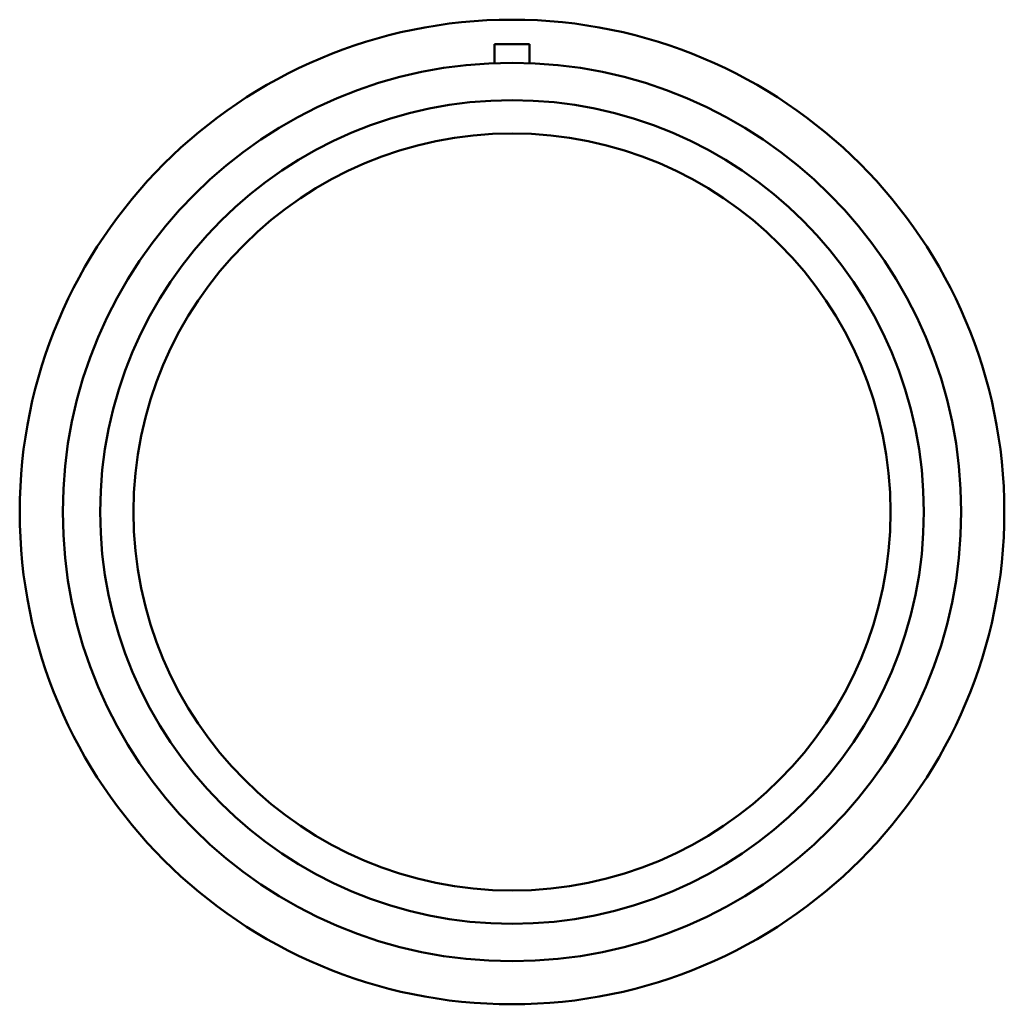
# Model space of a CAD drawing. Header units: inches. Extents: x -17 to 82, y -18 to 86.
# Tile 3 of 4: x 48 to 65, y 17 to 33. Entities that reach past the tile are written whole.
import ezdxf

# ---------------------------------------------------------------- set-up
doc = ezdxf.new("R2010")
doc.units = ezdxf.units.IN
doc.header["$MEASUREMENT"] = 0
doc.layers.add('Visible (ANSI)', color=7, linetype='Continuous', lineweight=50)

msp = doc.modelspace()

# ---------------------------------------------------------------- linework, layer by layer
at = {"layer": 'Visible (ANSI)'}
for p, q in [((56.788, 33.076), (56.198, 33.076)), ((56.198, 32.755), (56.198, 33.076)), ((56.788, 32.755), (56.788, 33.076))]:
    msp.add_line(p, q, dxfattribs=at)
for radius in [8.28, 7.555, 6.926, 6.366]:
    msp.add_circle((56.493, 25.206), radius, dxfattribs=at)

doc.saveas('drawing.dxf')
